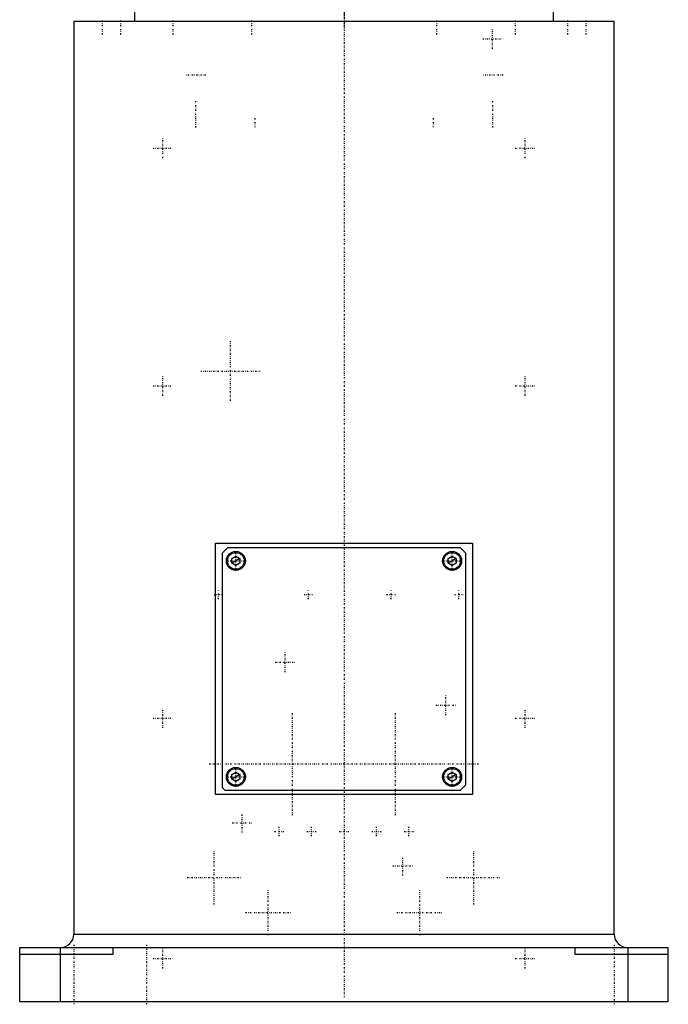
# Model space of a CAD drawing. Extents: x -120 to 120, y -1 to 1086.
# Tile 1 of 5: x -120 to 120, y -1 to 364. Entities that reach past the tile are written whole.
import ezdxf

# ---------------------------------------------------------------- set-up
doc = ezdxf.new("R2010")
doc.units = 0
doc.linetypes.add('CENTER', pattern=[1.5, 0.45, -0.5, 0.05, -0.5])
for name, color, linetype in [('AM_0', 7, 'CONTINUOUS'), ('AM_10', 7, 'CONTINUOUS'), ('AM_7', 7, 'CENTER')]:
    doc.layers.add(name, color=color, linetype=linetype)

msp = doc.modelspace()

# ---------------------------------------------------------------- linework, layer by layer
at = {"layer": 'AM_0', "color": 7, "linetype": 'CONTINUOUS'}
for p, q in [((-77.5, 369), (-77.5, 363)), ((77.5, 363), (77.5, 369)), ((-100, 363), (-100, 25)), ((-100, 363), (100, 363)), ((100, 25), (100, 363)), ((-47.5, 169.7), (47.5, 169.7)), ((-47.5, 76.7), (-47.5, 169.7)), ((-45, 166.2), (-43, 168.2)), ((-43, 168.2), (43, 168.2)), ((43, 168.2), (45, 166.2)), ((47.5, 169.7), (47.5, 76.7)), ((-45, 79.2), (-45, 166.2)), ((-41.5, 164.07), (-40, 164.93)), ((-40, 164.93), (-38.5, 164.07)), ((38.5, 164.07), (40, 164.93)), ((40, 164.93), (41.5, 164.07)), ((45, 166.2), (45, 80.2)), ((-41.5, 162.33), (-41.5, 164.07)), ((-40, 161.47), (-41.5, 162.33)), ((-38.5, 162.33), (-40, 161.47)), ((-38.5, 164.07), (-38.5, 162.33)), ((38.5, 162.33), (38.5, 164.07)), ((40, 161.47), (38.5, 162.33)), ((41.5, 162.33), (40, 161.47)), ((41.5, 164.07), (41.5, 162.33)), ((-41.5, 84.07), (-40, 84.93)), ((-41.5, 82.33), (-41.5, 84.07)), ((-40, 84.93), (-38.5, 84.07)), ((-38.5, 84.07), (-38.5, 82.33)), ((38.5, 84.07), (40, 84.93)), ((38.5, 82.33), (38.5, 84.07)), ((40, 84.93), (41.5, 84.07)), ((41.5, 84.07), (41.5, 82.33)), ((-40, 81.47), (-41.5, 82.33)), ((-38.5, 82.33), (-40, 81.47)), ((40, 81.47), (38.5, 82.33)), ((41.5, 82.33), (40, 81.47)), ((47.5, 76.7), (-47.5, 76.7)), ((-44, 78.2), (-45, 79.2)), ((43, 78.2), (-44, 78.2)), ((45, 80.2), (43, 78.2)), ((-100, 25), (100, 25)), ((-120, 20), (120, 20)), ((-120, 0), (-120, 20)), ((-105, 20), (-105, 0)), ((-85.5, 20), (-85.5, 17.5)), ((85.5, 17.5), (85.5, 20)), ((105, 20), (105, 0)), ((120, 0), (120, 20)), ((-85.5, 17.5), (-120, 17.5)), ((120, 17.5), (85.5, 17.5)), ((-120, 0), (120, 0))]:
    msp.add_line(p, q, dxfattribs=at)
for centre, radius in [((-40, 163.2), 3.5), ((-40, 163.2), 3.1), ((40, 163.2), 3.5), ((40, 163.2), 3.1), ((-40, 83.2), 3.5), ((-40, 83.2), 3.1), ((40, 83.2), 3.5), ((40, 83.2), 3.1)]:
    msp.add_circle(centre, radius, dxfattribs=at)
for centre, start, end in [((-105, 25), 270, 0), ((105, 25), 180, 270)]:
    msp.add_arc(centre, 5, start, end, dxfattribs=at)
at = {"layer": 'AM_10', "color": 7, "linetype": 'CONTINUOUS'}
for p, q in [((-38.5, 164.07), (-41.5, 162.33)), ((41.5, 164.07), (38.5, 162.33)), ((-38.5, 84.07), (-41.5, 82.33)), ((41.5, 84.07), (38.5, 82.33))]:
    msp.add_line(p, q, dxfattribs=at)
at = {"layer": 'AM_7', "color": 4, "linetype": 'CENTER'}
for p, q in [((0, 1086.5), (0, 360.5)), ((0, 406.4), (0, 1.6)), ((-89.5, 363.25), (-89.5, 357.75)), ((-82.69, 363.25), (-82.69, 357.75)), ((-63.29, 363.25), (-63.29, 357.75)), ((-34.25, 363.25), (-34.25, 357.75)), ((34.25, 363.25), (34.25, 357.75)), ((63.29, 363.25), (63.29, 357.75)), ((82.69, 363.25), (82.69, 357.75)), ((89.5, 363.25), (89.5, 357.75)), ((55, 352.82), (55, 360.18)), ((51.32, 356.5), (58.67, 356.5)), ((-51.15, 343), (-58.85, 343)), ((58.85, 343), (51.15, 343)), ((-55, 333.45), (-55, 323.55)), ((55, 333.45), (55, 323.55)), ((-33, 327.15), (-33, 323.85)), ((33, 327.15), (33, 323.85)), ((-67, 312.32), (-67, 319.68)), ((67, 312.32), (67, 319.68)), ((-70.67, 316), (-63.33, 316)), ((63.33, 316), (70.67, 316)), ((-42, 222.47), (-42, 244.53)), ((-53.02, 233.5), (-30.98, 233.5)), ((-67, 224.32), (-67, 231.68)), ((67, 224.32), (67, 231.68)), ((-70.67, 228), (-63.33, 228)), ((63.33, 228), (70.67, 228)), ((-40, 159.53), (-40, 166.88)), ((40, 159.53), (40, 166.88)), ((-43.67, 163.2), (-36.33, 163.2)), ((36.33, 163.2), (43.67, 163.2)), ((-48.08, 150.7), (-44.82, 150.7)), ((-46.45, 149.07), (-46.45, 152.33)), ((-14.78, 150.7), (-11.52, 150.7)), ((-13.15, 149.07), (-13.15, 152.33)), ((15.77, 150.7), (19.03, 150.7)), ((17.4, 149.07), (17.4, 152.33)), ((40.87, 150.7), (44.13, 150.7)), ((42.5, 149.07), (42.5, 152.33)), ((-21.75, 122), (-21.75, 129.35)), ((-25.43, 125.67), (-18.08, 125.67)), ((37.67, 106.08), (37.67, 113.42)), ((34, 109.75), (41.35, 109.75)), ((-67, 101.33), (-67, 108.67)), ((-19, 69.1), (-19, 106.9)), ((19, 69.1), (19, 106.9)), ((67, 101.33), (67, 108.67)), ((-70.67, 105), (-63.33, 105)), ((63.33, 105), (70.67, 105)), ((-49.88, 88), (49.88, 88)), ((-40, 79.53), (-40, 86.88)), ((40, 79.53), (40, 86.88)), ((-43.67, 83.2), (-36.33, 83.2)), ((36.33, 83.2), (43.67, 83.2)), ((-37.67, 62.58), (-37.67, 69.93)), ((-41.35, 66.25), (-34, 66.25)), ((-25.73, 63), (-22.27, 63)), ((-24, 61.27), (-24, 64.73)), ((-13.73, 63), (-10.27, 63)), ((-12, 61.27), (-12, 64.73)), ((-1.73, 63), (1.73, 63)), ((10.27, 63), (13.73, 63)), ((12, 61.27), (12, 64.73)), ((22.27, 63), (25.73, 63)), ((24, 61.27), (24, 64.73)), ((-48, 36.02), (-48, 55.98)), ((48, 36.02), (48, 55.98)), ((21.75, 46.65), (21.75, 54)), ((18.07, 50.33), (25.43, 50.33)), ((-57.98, 46), (-38.02, 46)), ((38.02, 46), (57.98, 46)), ((-28, 24.6), (-28, 41.4)), ((28, 24.6), (28, 41.4)), ((-36.4, 33), (-19.6, 33)), ((19.6, 33), (36.4, 33)), ((-100, 21), (-100, -1)), ((-73, -1), (-73, 21)), ((-67, 12.32), (-67, 19.68)), ((67, 12.32), (67, 19.68)), ((100, 21), (100, -1)), ((-70.67, 16), (-63.33, 16)), ((63.33, 16), (70.67, 16))]:
    msp.add_line(p, q, dxfattribs=at)

doc.saveas('drawing.dxf')
